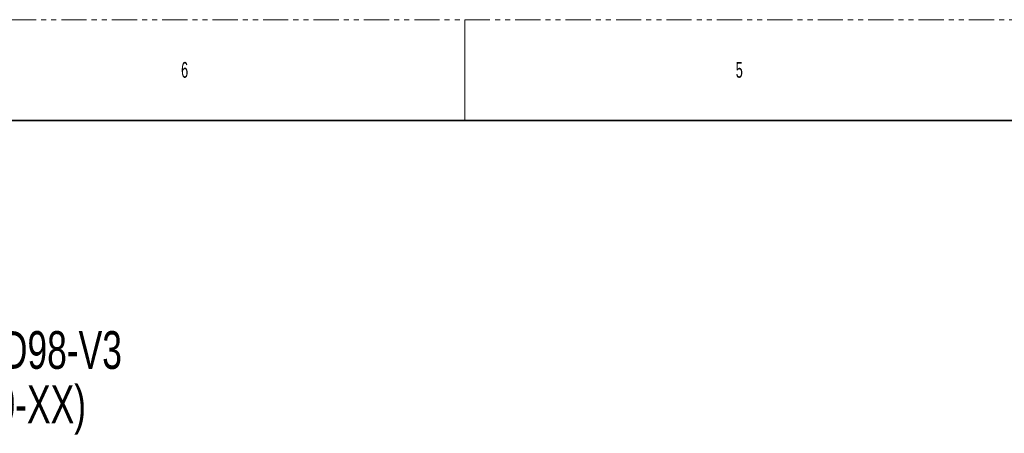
# Model space of a CAD drawing. Header units: millimetres. Extents: x 0 to 1118, y 0 to 864.
# Tile 47 of 256: x 307 to 555, y 759 to 864. Entities that reach past the tile are written whole.
import ezdxf

# ---------------------------------------------------------------- set-up
doc = ezdxf.new("R2010")
doc.units = ezdxf.units.MM
doc.linetypes.add('PHANTOM', pattern=[12.7, 6.35, -1.27, 1.27, -1.27, 1.27, -1.27])
doc.styles.add('SLDTEXTSTYLE0', font='TXT', dxfattribs={"width": 0.7})
doc.styles.add('SLDTEXTSTYLE3', font='TXT', dxfattribs={"width": 0.6})

# ---------------------------------------------------------------- blocks, each defined once
blk = doc.blocks.new('SW_NOTE_0_1')
at = {"color": 0, "linetype": 'Continuous', "lineweight": 0, "char_height": 9.525, "attachment_point": 2, "style": 'SLDTEXTSTYLE0'}
for s, insert in [('LCD Panel SUHD98-V3', (49.56, 12.28)), ('(135-054100-XX)', (53.64, -1.42))]:
    blk.add_mtext(s, dxfattribs=dict(at, insert=insert))

msp = doc.modelspace()

# ---------------------------------------------------------------- linework, layer by layer
at = {"color": 7, "linetype": 'PHANTOM', "lineweight": 18}
msp.add_line((0, 863.6), (1117.6, 863.6), dxfattribs=at)
at = {"color": 7, "linetype": 'Continuous', "lineweight": 18}
msp.add_line((419.1, 863.6), (419.1, 838.2), dxfattribs=at)
at = {"color": 7, "linetype": 'Continuous', "lineweight": 35}
msp.add_line((12.7, 838.2), (1104.9, 838.2), dxfattribs=at)

# ---------------------------------------------------------------- block references
at = {"color": 7, "linetype": 'Continuous', "lineweight": 0}
msp.add_blockref('SW_NOTE_0_1', (235.8686, 772.81), dxfattribs=at)

# ---------------------------------------------------------------- texts
at = {"color": 7, "linetype": 'Continuous', "lineweight": 0, "char_height": 3.9688, "attachment_point": 1, "style": 'SLDTEXTSTYLE3'}
for s, insert in [('6', (347.6625, 852.9292)), ('5', (487.3625, 852.9292))]:
    msp.add_mtext(s, dxfattribs=dict(at, insert=insert))

doc.saveas('drawing.dxf')
